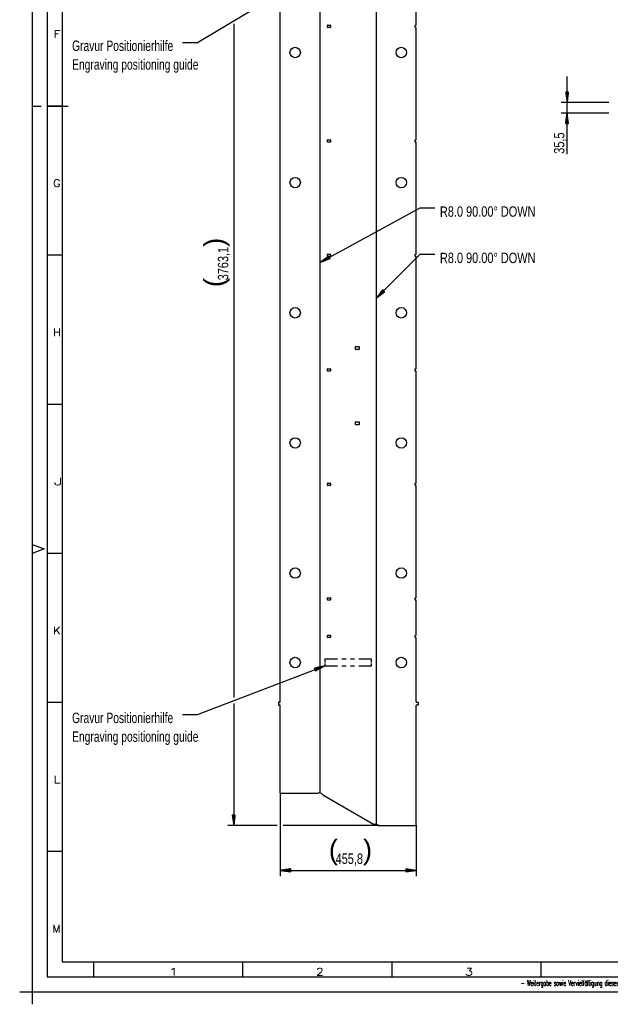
# Model space of a CAD drawing. Header units: millimetres. Extents: x -4 to 841, y -4 to 594.
# Tile 1 of 13: x -4 to 194, y -4 to 326. Entities that reach past the tile are written whole.
import ezdxf

# ---------------------------------------------------------------- set-up
doc = ezdxf.new("R2010")
doc.units = ezdxf.units.MM
doc.layers.add('1', color=7, linetype='Continuous')
doc.styles.add('SEACAD_Arial', font='arial.ttf', dxfattribs={"width": 0.75})
doc.styles.add('SEACAD_simplex_shx', font='simplex.shx', dxfattribs={"width": 0.587})

msp = doc.modelspace()

# ---------------------------------------------------------------- linework, layer by layer
at = {"layer": '1', "color": 7, "linetype": 'Continuous'}
for p, q in [((0, 594), (0, 0)), ((5, 589), (5, 5)), ((10, 584), (10, 10)), ((96.53, 66.65), (96.53, 422.56)), ((115.32, 409.19), (115.32, 56.06)), ((83.13, 97.22), (83.13, 396.02)), ((55.4, 318.42), (98.07, 343.92)), ((128.71, 324.27), (128.71, 335.87)), ((67.53, 324.67), (67.53, 98.64)), ((98.97, 323.47), (98.97, 324.07)), ((99.07, 324.17), (99.87, 324.17)), ((99.97, 324.07), (99.97, 323.47)), ((128.31, 323.47), (128.31, 324.07)), ((128.41, 324.17), (128.61, 324.17)), ((99.87, 323.37), (99.07, 323.37)), ((128.41, 323.37), (128.61, 323.37)), ((128.71, 285.87), (128.71, 323.27)), ((50.4, 318.42), (55.4, 318.42)), ((179.27, 280.9), (179.27, 306.97)), ((179.73, 301.72), (178.81, 301.72)), ((178.81, 301.72), (179.27, 298.22)), ((178.81, 301.72), (178.81, 301.69)), ((178.81, 301.72), (178.81, 301.69)), ((178.86, 301.72), (178.86, 301.3)), ((178.91, 301.72), (178.91, 300.92)), ((178.96, 301.72), (178.96, 300.53)), ((179.01, 301.72), (179.01, 300.15)), ((179.06, 301.72), (179.06, 299.76)), ((179.11, 301.72), (179.11, 299.38)), ((179.17, 301.72), (179.17, 298.99)), ((179.22, 301.72), (179.22, 298.6)), ((179.27, 298.22), (179.73, 301.72)), ((179.27, 301.72), (179.27, 298.22)), ((179.27, 301.72), (179.27, 298.22)), ((179.32, 301.72), (179.32, 298.6)), ((179.37, 301.72), (179.37, 298.99)), ((179.42, 301.72), (179.42, 299.38)), ((179.47, 301.72), (179.47, 299.76)), ((179.52, 301.72), (179.52, 300.15)), ((179.57, 301.72), (179.57, 300.53)), ((179.62, 301.72), (179.62, 300.92)), ((179.67, 301.72), (179.67, 301.3)), ((179.72, 301.72), (179.72, 301.69)), ((179.72, 301.72), (179.72, 301.69)), ((193.27, 298.22), (177.27, 298.22)), ((0, 297), (3, 297)), ((10, 297), (5, 297)), ((5, 297), (12, 297)), ((193.27, 294.67), (177.27, 294.67)), ((179.27, 294.67), (178.81, 291.17)), ((179.22, 291.17), (179.22, 294.28)), ((179.73, 291.17), (179.27, 294.67)), ((179.27, 291.17), (179.27, 294.67)), ((179.27, 291.17), (179.27, 294.67)), ((179.32, 291.17), (179.32, 294.28)), ((178.81, 291.17), (178.81, 291.2)), ((178.81, 291.17), (178.81, 291.2)), ((178.81, 291.17), (179.73, 291.17)), ((178.86, 291.17), (178.86, 291.58)), ((178.91, 291.17), (178.91, 291.97)), ((178.96, 291.17), (178.96, 292.35)), ((179.01, 291.17), (179.01, 292.74)), ((179.06, 291.17), (179.06, 293.12)), ((179.11, 291.17), (179.11, 293.51)), ((179.17, 291.17), (179.17, 293.9)), ((179.37, 291.17), (179.37, 293.9)), ((179.42, 291.17), (179.42, 293.51)), ((179.47, 291.17), (179.47, 293.12)), ((179.52, 291.17), (179.52, 292.74)), ((179.57, 291.17), (179.57, 292.35)), ((179.62, 291.17), (179.62, 291.97)), ((179.67, 291.17), (179.67, 291.58)), ((179.72, 291.17), (179.72, 291.2)), ((179.72, 291.17), (179.72, 291.2)), ((98.97, 285.07), (98.97, 285.67)), ((99.07, 285.77), (99.87, 285.77)), ((99.87, 284.97), (99.07, 284.97)), ((99.97, 285.67), (99.97, 285.07)), ((128.31, 285.07), (128.31, 285.67)), ((128.41, 285.77), (128.61, 285.77)), ((128.41, 284.97), (128.61, 284.97)), ((128.71, 247.47), (128.71, 284.87)), ((129.97, 262.83), (96.53, 244.6)), ((134.97, 262.83), (129.97, 262.83)), ((10, 247), (5, 247)), ((99.38, 246.68), (96.53, 244.6)), ((99.6, 246.28), (96.53, 244.6)), ((99.6, 246.28), (96.53, 244.6)), ((96.53, 244.6), (99.82, 245.87)), ((99.57, 246.32), (96.84, 244.83)), ((99.62, 246.23), (96.89, 244.74)), ((99.55, 246.37), (97.15, 245.06)), ((99.65, 246.19), (97.25, 244.88)), ((99.53, 246.41), (97.47, 245.29)), ((99.67, 246.15), (97.62, 245.02)), ((99.5, 246.46), (97.78, 245.52)), ((99.7, 246.1), (97.98, 245.16)), ((99.48, 246.5), (98.1, 245.75)), ((99.72, 246.06), (98.34, 245.3)), ((99.45, 246.55), (98.41, 245.98)), ((99.75, 246.01), (98.7, 245.44)), ((99.43, 246.59), (98.73, 246.21)), ((98.97, 246.67), (98.97, 247.27)), ((99.4, 246.64), (99.04, 246.44)), ((99.07, 247.37), (99.87, 247.37)), ((99.87, 246.57), (99.07, 246.57)), ((99.77, 245.97), (99.07, 245.58)), ((99.38, 246.68), (99.36, 246.67)), ((99.38, 246.68), (99.36, 246.67)), ((99.82, 245.87), (99.38, 246.68)), ((99.79, 245.92), (99.43, 245.72)), ((99.82, 245.88), (99.79, 245.86)), ((99.82, 245.88), (99.79, 245.86)), ((99.97, 247.27), (99.97, 246.67)), ((129.97, 247.28), (115.32, 232.62)), ((128.31, 246.67), (128.31, 247.27)), ((128.41, 247.37), (128.61, 247.37)), ((128.41, 246.57), (128.61, 246.57)), ((128.71, 209.07), (128.71, 246.47)), ((134.97, 247.28), (129.97, 247.28)), ((117.47, 235.43), (115.32, 232.62)), ((117.79, 235.1), (115.32, 232.62)), ((117.79, 235.1), (115.32, 232.62)), ((115.32, 232.62), (118.12, 234.77)), ((117.76, 235.14), (115.56, 232.93)), ((117.83, 235.06), (115.63, 232.86)), ((117.72, 235.17), (115.79, 233.24)), ((117.86, 235.03), (115.94, 233.1)), ((117.68, 235.21), (116.03, 233.55)), ((117.9, 234.99), (116.24, 233.34)), ((117.65, 235.24), (116.27, 233.86)), ((117.61, 235.28), (116.5, 234.17)), ((117.94, 234.96), (116.55, 233.57)), ((117.58, 235.32), (116.74, 234.48)), ((117.97, 234.92), (116.86, 233.81)), ((117.54, 235.35), (116.98, 234.79)), ((118.01, 234.88), (117.17, 234.05)), ((117.51, 235.39), (117.21, 235.1)), ((117.47, 235.42), (117.45, 235.4)), ((117.47, 235.42), (117.45, 235.4)), ((118.12, 234.77), (117.47, 235.43)), ((118.04, 234.85), (117.48, 234.28)), ((118.08, 234.81), (117.79, 234.52)), ((118.12, 234.78), (118.1, 234.76)), ((118.12, 234.78), (118.1, 234.76)), ((108.37, 215.47), (108.37, 216.27)), ((108.47, 216.37), (109.47, 216.37)), ((109.47, 215.37), (108.47, 215.37)), ((109.57, 216.27), (109.57, 215.47)), ((98.97, 208.27), (98.97, 208.87)), ((99.07, 208.97), (99.87, 208.97)), ((99.87, 208.17), (99.07, 208.17)), ((99.97, 208.87), (99.97, 208.27)), ((128.31, 208.27), (128.31, 208.87)), ((128.41, 208.97), (128.61, 208.97)), ((128.41, 208.17), (128.61, 208.17)), ((128.71, 170.67), (128.71, 208.07)), ((10, 197), (5, 197)), ((108.37, 190.27), (108.37, 191.07)), ((108.47, 191.17), (109.47, 191.17)), ((109.47, 190.17), (108.47, 190.17)), ((109.57, 191.07), (109.57, 190.27)), ((98.97, 169.87), (98.97, 170.47)), ((99.07, 170.57), (99.87, 170.57)), ((99.87, 169.77), (99.07, 169.77)), ((99.97, 170.47), (99.97, 169.87)), ((128.31, 169.87), (128.31, 170.47)), ((128.41, 170.57), (128.61, 170.57)), ((128.41, 169.77), (128.61, 169.77)), ((128.71, 132.27), (128.71, 169.67)), ((0, 150), (4, 148.5)), ((4, 148.5), (0, 147)), ((10, 147), (5, 147)), ((99.07, 132.17), (99.87, 132.17)), ((128.41, 132.17), (128.61, 132.17)), ((98.97, 131.47), (98.97, 132.07)), ((99.87, 131.37), (99.07, 131.37)), ((99.97, 132.07), (99.97, 131.47)), ((128.31, 131.47), (128.31, 132.07)), ((128.41, 131.37), (128.61, 131.37)), ((128.71, 119.67), (128.71, 131.27)), ((98.97, 118.87), (98.97, 119.47)), ((99.07, 119.57), (99.87, 119.57)), ((99.97, 119.47), (99.97, 118.87)), ((128.31, 118.87), (128.31, 119.47)), ((128.41, 119.57), (128.61, 119.57)), ((99.87, 118.77), (99.07, 118.77)), ((128.41, 118.77), (128.61, 118.77)), ((128.71, 97.22), (128.71, 118.67)), ((55.4, 93.01), (98.07, 109.32)), ((98.07, 109.32), (94.64, 108.5)), ((94.75, 108.22), (96.94, 109.05)), ((94.77, 108.17), (97.31, 109.14)), ((94.78, 108.12), (97.69, 109.23)), ((94.8, 108.07), (98.07, 109.32)), ((94.8, 108.07), (98.07, 109.32)), ((94.82, 108.03), (97.73, 109.14)), ((94.97, 107.64), (98.07, 109.32)), ((102.35, 111.52), (98.07, 111.52)), ((98.07, 111.52), (98.07, 110.92)), ((98.07, 110.72), (98.07, 110.52)), ((98.07, 110.32), (98.07, 110.12)), ((98.07, 109.92), (98.07, 109.32)), ((98.07, 109.32), (102.35, 109.32)), ((105.21, 111.52), (103.78, 111.52)), ((103.78, 109.32), (105.21, 109.32)), ((108.06, 111.52), (106.64, 111.52)), ((106.64, 109.32), (108.06, 109.32)), ((113.77, 111.52), (109.49, 111.52)), ((109.49, 109.32), (113.77, 109.32)), ((113.77, 110.92), (113.77, 111.52)), ((113.77, 110.52), (113.77, 110.72)), ((113.77, 110.12), (113.77, 110.32)), ((113.77, 109.32), (113.77, 109.92)), ((94.64, 108.5), (94.67, 108.51)), ((94.64, 108.5), (94.67, 108.51)), ((94.64, 108.5), (94.97, 107.64)), ((94.66, 108.45), (95.04, 108.6)), ((94.68, 108.41), (95.42, 108.69)), ((94.69, 108.36), (95.8, 108.78)), ((94.71, 108.31), (96.18, 108.87)), ((94.73, 108.26), (96.56, 108.96)), ((94.84, 107.98), (97.39, 108.95)), ((94.86, 107.93), (97.05, 108.77)), ((94.88, 107.88), (96.7, 108.58)), ((94.89, 107.84), (96.36, 108.4)), ((94.91, 107.79), (96.02, 108.21)), ((94.93, 107.74), (95.68, 108.03)), ((94.95, 107.69), (95.33, 107.84)), ((94.97, 107.65), (94.99, 107.66)), ((94.97, 107.65), (94.99, 107.66)), ((10, 97), (5, 97)), ((67.53, 96.64), (67.53, 55.72)), ((82.53, 97.02), (82.53, 96.22)), ((83.03, 97.12), (82.63, 97.12)), ((82.63, 96.12), (83.03, 96.12)), ((83.13, 66.77), (83.13, 96.02)), ((128.71, 55.92), (128.71, 96.02)), ((128.81, 97.12), (129.21, 97.12)), ((129.21, 96.12), (128.81, 96.12)), ((129.31, 97.02), (129.31, 96.22)), ((50.4, 93.01), (55.4, 93.01)), ((83.13, 66.77), (83.13, 38.72)), ((83.33, 66.57), (95.63, 66.57)), ((97.41, 66.06), (114.42, 56.24)), ((67.99, 59.22), (67.07, 59.22)), ((67.07, 59.22), (67.53, 55.72)), ((67.07, 59.22), (67.07, 59.2)), ((67.07, 59.22), (67.07, 59.2)), ((67.12, 59.22), (67.12, 58.81)), ((67.17, 59.22), (67.17, 58.42)), ((67.22, 59.22), (67.22, 58.04)), ((67.28, 59.22), (67.28, 57.65)), ((67.33, 59.22), (67.33, 57.27)), ((67.38, 59.22), (67.38, 56.88)), ((67.43, 59.22), (67.43, 56.49)), ((67.48, 59.22), (67.48, 56.11)), ((67.53, 55.72), (67.99, 59.22)), ((67.53, 59.22), (67.53, 55.72)), ((67.53, 59.22), (67.53, 55.72)), ((67.58, 59.22), (67.58, 56.11)), ((67.63, 59.22), (67.63, 56.49)), ((67.68, 59.22), (67.68, 56.88)), ((67.73, 59.22), (67.73, 57.27)), ((67.78, 59.22), (67.78, 57.65)), ((67.83, 59.22), (67.83, 58.04)), ((67.89, 59.22), (67.89, 58.42)), ((67.94, 59.22), (67.94, 58.81)), ((67.99, 59.22), (67.99, 59.2)), ((67.99, 59.22), (67.99, 59.2)), ((82.13, 55.72), (65.53, 55.72)), ((116.24, 55.72), (84.13, 55.72)), ((116.24, 55.72), (128.51, 55.72)), ((128.71, 55.92), (128.71, 38.72)), ((10, 47), (5, 47)), ((86.63, 41.18), (83.13, 40.72)), ((83.13, 40.72), (128.71, 40.72)), ((83.13, 40.72), (86.63, 40.26)), ((86.63, 40.72), (83.13, 40.72)), ((86.63, 40.72), (83.13, 40.72)), ((86.63, 40.77), (83.52, 40.77)), ((86.63, 40.67), (83.52, 40.67)), ((86.63, 40.82), (83.9, 40.82)), ((86.63, 40.62), (83.9, 40.62)), ((86.63, 40.88), (84.29, 40.88)), ((86.63, 40.57), (84.29, 40.57)), ((86.63, 40.93), (84.67, 40.93)), ((86.63, 40.52), (84.67, 40.52)), ((86.63, 40.98), (85.06, 40.98)), ((86.63, 40.47), (85.06, 40.47)), ((86.63, 41.03), (85.44, 41.03)), ((86.63, 40.42), (85.44, 40.42)), ((86.63, 41.08), (85.83, 41.08)), ((86.63, 40.37), (85.83, 40.37)), ((86.63, 41.13), (86.22, 41.13)), ((86.63, 40.32), (86.22, 40.32)), ((86.63, 41.18), (86.6, 41.18)), ((86.63, 41.18), (86.6, 41.18)), ((86.63, 40.27), (86.6, 40.27)), ((86.63, 40.27), (86.6, 40.27)), ((86.63, 40.26), (86.63, 41.18)), ((128.71, 40.72), (125.21, 41.18)), ((125.21, 41.18), (125.21, 40.26)), ((125.21, 41.18), (125.24, 41.18)), ((125.21, 41.18), (125.24, 41.18)), ((125.21, 41.13), (125.63, 41.13)), ((125.21, 41.08), (126.01, 41.08)), ((125.21, 41.03), (126.4, 41.03)), ((125.21, 40.98), (126.79, 40.98)), ((125.21, 40.93), (127.17, 40.93)), ((125.21, 40.88), (127.56, 40.88)), ((125.21, 40.82), (127.94, 40.82)), ((125.21, 40.77), (128.33, 40.77)), ((125.21, 40.26), (128.71, 40.72)), ((125.21, 40.72), (128.71, 40.72)), ((125.21, 40.72), (128.71, 40.72)), ((125.21, 40.67), (128.33, 40.67)), ((125.21, 40.62), (127.94, 40.62)), ((125.21, 40.57), (127.56, 40.57)), ((125.21, 40.52), (127.17, 40.52)), ((125.21, 40.47), (126.79, 40.47)), ((125.21, 40.42), (126.4, 40.42)), ((125.21, 40.37), (126.01, 40.37)), ((125.21, 40.32), (125.63, 40.32)), ((125.21, 40.27), (125.24, 40.27)), ((125.21, 40.27), (125.24, 40.27)), ((10, 10), (831, 10)), ((20.5, 10), (20.5, 5)), ((70.5, 10), (70.5, 5)), ((120.5, 10), (120.5, 5)), ((170.5, 10), (170.5, 5)), ((0, 4.21), (0, -4.21)), ((0, 4.21), (0, -4.21)), ((5, 5), (836, 5)), ((-4.21, 0), (4.21, 0)), ((-4.21, 0), (4.21, 0)), ((0, 0), (841, 0))]:
    msp.add_line(p, q, dxfattribs=at)
for centre in [(88.13, 315.02), (123.71, 315.02), (88.13, 271.37), (123.71, 271.37), (88.13, 227.72), (123.71, 227.72), (88.13, 184.07), (123.71, 184.07), (88.13, 140.42), (123.71, 140.42), (88.13, 110.42), (123.71, 110.42)]:
    msp.add_circle(centre, 1.75, dxfattribs=at)
for centre, radius, start, end in [((99.07, 324.07), 0.1, 90, 180), ((99.87, 324.07), 0.1, 0, 90), ((128.41, 324.07), 0.1, 90, 180), ((128.61, 324.27), 0.1, 270, 0), ((99.07, 323.47), 0.1, 180, 270), ((99.87, 323.47), 0.1, 270, 0), ((128.41, 323.47), 0.1, 180, 270), ((128.61, 323.27), 0.1, 0, 90), ((99.07, 285.67), 0.1, 90, 180), ((99.07, 285.07), 0.1, 180, 270), ((99.87, 285.67), 0.1, 0, 90), ((99.87, 285.07), 0.1, 270, 0), ((128.41, 285.67), 0.1, 90, 180), ((128.41, 285.07), 0.1, 180, 270), ((128.61, 285.87), 0.1, 270, 0), ((128.61, 284.87), 0.1, 0, 90), ((99.07, 247.27), 0.1, 90, 180), ((99.07, 246.67), 0.1, 180, 270), ((99.87, 247.27), 0.1, 0, 90), ((99.87, 246.67), 0.1, 270, 0), ((128.41, 247.27), 0.1, 90, 180), ((128.41, 246.67), 0.1, 180, 270), ((128.61, 247.47), 0.1, 270, 0), ((128.61, 246.47), 0.1, 0, 90), ((108.47, 216.27), 0.1, 90, 180), ((108.47, 215.47), 0.1, 180, 270), ((109.47, 216.27), 0.1, 0, 90), ((109.47, 215.47), 0.1, 270, 0), ((99.07, 208.87), 0.1, 90, 180), ((99.07, 208.27), 0.1, 180, 270), ((99.87, 208.87), 0.1, 0, 90), ((99.87, 208.27), 0.1, 270, 0), ((128.41, 208.87), 0.1, 90, 180), ((128.41, 208.27), 0.1, 180, 270), ((128.61, 209.07), 0.1, 270, 0), ((128.61, 208.07), 0.1, 0, 90), ((108.47, 191.07), 0.1, 90, 180), ((108.47, 190.27), 0.1, 180, 270), ((109.47, 191.07), 0.1, 0, 90), ((109.47, 190.27), 0.1, 270, 0), ((99.07, 170.47), 0.1, 90, 180), ((99.07, 169.87), 0.1, 180, 270), ((99.87, 170.47), 0.1, 0, 90), ((99.87, 169.87), 0.1, 270, 0), ((128.41, 170.47), 0.1, 90, 180), ((128.41, 169.87), 0.1, 180, 270), ((128.61, 170.67), 0.1, 270, 0), ((128.61, 169.67), 0.1, 0, 90), ((99.07, 132.07), 0.1, 90, 180), ((99.87, 132.07), 0.1, 0, 90), ((128.41, 132.07), 0.1, 90, 180), ((128.61, 132.27), 0.1, 270, 0), ((99.07, 131.47), 0.1, 180, 270), ((99.87, 131.47), 0.1, 270, 0), ((128.41, 131.47), 0.1, 180, 270), ((128.61, 131.27), 0.1, 0, 90), ((99.07, 119.47), 0.1, 90, 180), ((99.87, 119.47), 0.1, 0, 90), ((128.41, 119.47), 0.1, 90, 180), ((128.61, 119.67), 0.1, 270, 0), ((99.07, 118.87), 0.1, 180, 270), ((99.87, 118.87), 0.1, 270, 0), ((128.41, 118.87), 0.1, 180, 270), ((128.61, 118.67), 0.1, 0, 90), ((82.63, 97.02), 0.1, 90, 180), ((82.63, 96.22), 0.1, 180, 270), ((83.03, 97.22), 0.1, 270, 0), ((83.03, 96.02), 0.1, 0, 90), ((128.81, 97.22), 0.1, 180, 270), ((128.81, 96.02), 0.1, 90, 180), ((129.21, 97.02), 0.1, 0, 90), ((129.21, 96.22), 0.1, 270, 0), ((83.33, 66.77), 0.2, 180, 270), ((95.63, 67.07), 0.5, 270, 290.0242), ((96.25, 65.38), 1.3, 38.1936, 110.0239), ((97.66, 66.5), 0.5, 218.1933, 240), ((114.67, 56.68), 0.5, 240, 265.7167), ((114.37, 52.69), 3.5, 62.0937, 85.7167), ((116.24, 56.22), 0.5, 242.0937, 270), ((128.51, 55.92), 0.2, 270, 0)]:
    msp.add_arc(centre, radius, start, end, dxfattribs=at)

# ---------------------------------------------------------------- texts
at = {"layer": '1', "attachment_point": 7}
for s, insert, char_height, width, style in [('{\\fArial|b0||i0||c0|p34;\\C7;\\H3.5;\\W0.705;Gravur Positionierhilfe}', (13.36, 315.48), 3.5, 35.1522, 'SEACAD_Arial'), ('{\\fsimplex|b0||i0||c0|p34;\\C7;\\H2.5;\\W1.216;F}', (7.11, 319.93), 2.5, 4.4676, 'SEACAD_simplex_shx'), ('{\\fArial|b0||i0||c0|p34;\\C7;\\H3.5;\\W0.705;Engraving positioning guide}', (13.36, 308.2), 3.5, 43.75, 'SEACAD_Arial'), ('{\\fsimplex|b0||i0||c0|p34;\\C7;\\H2.5;\\W1.148;G}', (6.97, 269.92), 2.5, 4.7878, 'SEACAD_simplex_shx'), ('{\\fArial|b0||i0||c0|p34;\\C7;\\H3.5;\\W0.75;R}', (136.66, 259.88), 3.5, 2.587, 'SEACAD_Arial'), ('{\\fArial|b0||i0||c0|p34;\\C7;\\H3.5;\\W0.75;8.0}', (139.3, 259.88), 3.5, 4.9457, 'SEACAD_Arial'), ('{\\fArial|b0||i0||c0|p34;\\C7;\\H3.5;\\W0.75;90.00}', (145.42, 259.88), 3.5, 8.9022, 'SEACAD_Arial'), ('{\\fArial|b0||i0||c0|p34;\\C7;\\H3.5;\\W0.75;° }', (154.6, 259.88), 3.5, 2.4348, 'SEACAD_Arial'), ('{\\fArial|b0||i0||c0|p34;\\C7;\\H3.5;\\W0.75;DOWN}', (157.08, 259.88), 3.5, 11.4131, 'SEACAD_Arial'), ('{\\fArial|b0||i0||c0|p34;\\C7;\\H3.5;\\W0.75;R}', (136.66, 244.34), 3.5, 2.587, 'SEACAD_Arial'), ('{\\fArial|b0||i0||c0|p34;\\C7;\\H3.5;\\W0.75;8.0}', (139.3, 244.34), 3.5, 4.9457, 'SEACAD_Arial'), ('{\\fArial|b0||i0||c0|p34;\\C7;\\H3.5;\\W0.75;90.00}', (145.42, 244.34), 3.5, 8.9022, 'SEACAD_Arial'), ('{\\fArial|b0||i0||c0|p34;\\C7;\\H3.5;\\W0.75;° }', (154.6, 244.34), 3.5, 2.4348, 'SEACAD_Arial'), ('{\\fArial|b0||i0||c0|p34;\\C7;\\H3.5;\\W0.75;DOWN}', (157.08, 244.34), 3.5, 11.4131, 'SEACAD_Arial'), ('{\\fsimplex|b0||i0||c0|p34;\\C7;\\H2.5;\\W1.148;H}', (6.97, 219.92), 2.5, 5.0708, 'SEACAD_simplex_shx'), ('{\\fsimplex|b0||i0||c0|p34;\\C7;\\H2.5;\\W1.722;J}', (7.24, 169.92), 2.5, 5.2123, 'SEACAD_simplex_shx'), ('{\\fsimplex|b0||i0||c0|p34;\\C7;\\H2.5;\\W1.148;K}', (6.97, 119.92), 2.5, 4.9293, 'SEACAD_simplex_shx'), ('{\\fArial|b0||i0||c0|p34;\\C7;\\H3.5;\\W0.705;Gravur Positionierhilfe}', (13.36, 90.06), 3.5, 35.1522, 'SEACAD_Arial'), ('{\\fArial|b0||i0||c0|p34;\\C7;\\H3.5;\\W0.705;Engraving positioning guide}', (13.36, 82.78), 3.5, 43.75, 'SEACAD_Arial'), ('{\\fsimplex|b0||i0||c0|p34;\\C7;\\H2.5;\\W1.292;L}', (7.11, 69.92), 2.5, 4.4104, 'SEACAD_simplex_shx'), ('{\\fArial|b0||i0||c0|p34;\\C7;\\H3.5;\\W0.75;455,8}', (101.69, 42.23), 3.5, 8.9022, 'SEACAD_Arial'), ('{\\fsimplex|b0||i0||c0|p34;\\C7;\\H2.5;\\W1.033;M}', (6.83, 19.92), 2.5, 4.8821, 'SEACAD_simplex_shx'), ('{\\fsimplex|b0||i0||c0|p34;\\C7;\\H2.5;\\W1.879;1}', (45.38, 5.43), 2.5, 5.3935, 'SEACAD_simplex_shx'), ('{\\fsimplex|b0||i0||c0|p34;\\C7;\\H2.5;\\W1.216;2}', (95.11, 5.43), 2.5, 4.7454, 'SEACAD_simplex_shx'), ('{\\fsimplex|b0||i0||c0|p34;\\C7;\\H2.5;\\W1.216;3}', (145.11, 5.43), 2.5, 4.7454, 'SEACAD_simplex_shx'), ('{\\fsimplex|b0||i0||c0|p34;\\C7;\\H1.8;\\W0.51656;- Weitergabe sowie Vervielfältigung dieses Dokuments, Verwertung und Mitteilung seines Inhalts sind verboten, soweit nicht ausdrücklich gestattet. Zuwiderhandlungen verpflichten zu Schadenersatz. Alle Rechte für den Fall der Patent-, Gebrauchsmuster-}', (163.85, 1.44), 1.8, 197.0491, 'SEACAD_simplex_shx')]:
    msp.add_mtext(s, dxfattribs=dict(at, insert=insert, char_height=char_height, width=width, style=style))
at = {"layer": '1', "char_height": 3.5, "attachment_point": 7, "rotation": 90, "style": 'SEACAD_Arial'}
for s, insert, width in [('{\\fArial|b0||i0||c0|p34;\\C7;\\H3.5;\\W0.75;35,5}', (179.03, 281.06), 6.9239), ('{\\fArial|b0||i0||c0|p34;\\C7;\\H3.5;\\W0.75;3763,1}', (66.37, 238.6), 10.8804)]:
    msp.add_mtext(s, dxfattribs=dict(at, insert=insert, width=width))
at = {"layer": '1', "char_height": 6.58, "width": 3.0039, "attachment_point": 7, "rotation": 90}
for s, insert in [('{\\fArial|b0||i0||c0|p34;\\C7;\\H6.58;\\W1.;)}', (66.16, 249.82)), ('{\\fArial|b0||i0||c0|p34;\\C7;\\H6.58;\\W1.;(}', (66.16, 236.32))]:
    msp.add_mtext(s, dxfattribs=dict(at, insert=insert))
at = {"layer": '1', "char_height": 6.58, "width": 3.0039, "attachment_point": 7}
for s, insert in [('{\\fArial|b0||i0||c0|p34;\\C7;\\H6.58;\\W1.;(}', (99.41, 42.44)), ('{\\fArial|b0||i0||c0|p34;\\C7;\\H6.58;\\W1.;)}', (110.87, 42.44))]:
    msp.add_mtext(s, dxfattribs=dict(at, insert=insert))

doc.saveas('drawing.dxf')
